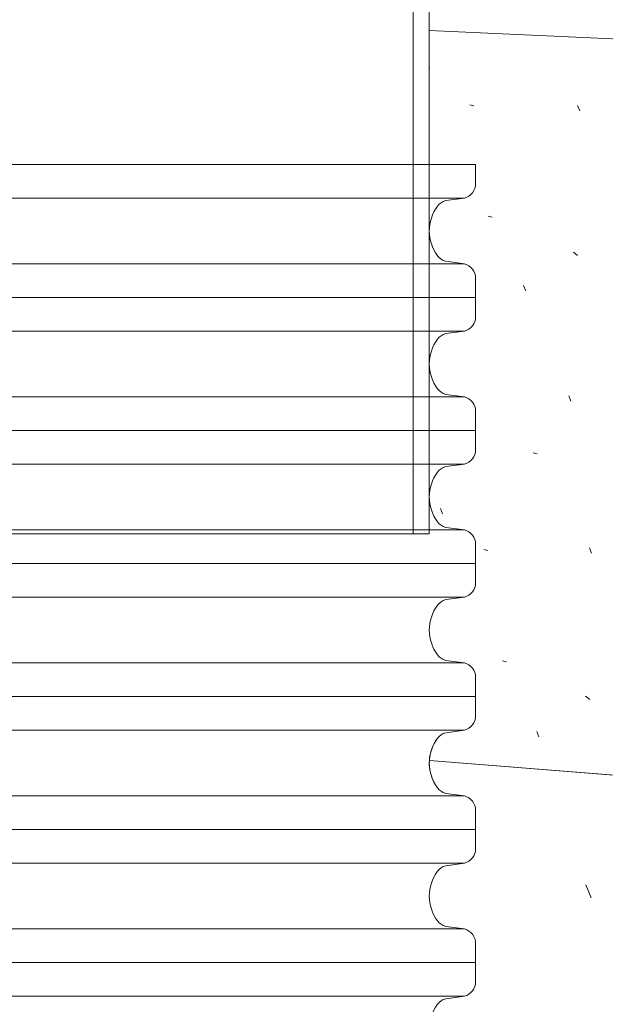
# Model space of a CAD drawing. Header units: metres. Extents: x 351055.4 to 351076.4, y -78447.2 to -78432.3.
# Tile 16 of 68: x 351060.748 to 351061.188, y -78442.954 to -78442.213. Entities that reach past the tile are written whole.
import ezdxf

# ---------------------------------------------------------------- set-up
doc = ezdxf.new("R2010")
doc.units = ezdxf.units.M
doc.header["$MEASUREMENT"] = 0
for name, color, linetype, lineweight in [('KOTY', 7, 'Continuous', 13), ('PIPE', 7, 'Continuous', 0), ('RAMECEK', 7, 'Continuous', 0), ('TOP', 7, 'Continuous', 0), ('ŠRAFY', 7, 'Continuous', 0)]:
    doc.layers.add(name, color=color, linetype=linetype, lineweight=lineweight)

msp = doc.modelspace()

# ---------------------------------------------------------------- hatches: boundary and pattern name
at = {"layer": 'ŠRAFY'}
h = msp.add_hatch(dxfattribs=at)
h.set_pattern_fill('CONCR3', color=256, scale=0.1, style=0, pattern_type=2)
h.set_pattern_definition([(348.49734, (351061.3816867, -78442.32040810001), (-0.8397989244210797, 0.1904373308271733), [0.0031135, -2.9088144]), (111.744265, (351061.3893192, -78442.2596832), (0.1810716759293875, -0.5057524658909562), [0.0042547, -2.903080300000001]), (111.744265, (351061.4616456, -78442.4272187), (0.1810716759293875, -0.5057524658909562), [0.004252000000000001, -2.9030831]), (111.744265, (351061.3984727, -78442.4195904), (0.1810716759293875, -0.5057524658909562), [0.004249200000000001, -2.9030858]), (320.997, (351061.5, -78442.40000000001), (-1.535991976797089, 1.211308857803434), [0.003908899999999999, -2.19358]), (111.744265, (351061.3240101, -78442.3390269), (0.1810716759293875, -0.5057524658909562), [0.004252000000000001, -2.9030831]), (111.744265, (351061.3395742, -78442.4534615), (0.1810716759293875, -0.5057524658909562), [0.004248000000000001, -2.903087]), (348.49734, (351061.2404407, -78442.3647097), (-0.8397989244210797, 0.1904373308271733), [0.003111, -2.9088169]), (348.49734, (351061.3847032, -78442.21905140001), (-0.8397989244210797, 0.1904373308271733), [0.0031152, -2.9088127]), (348.49734, (351061.2934207, -78442.3767482), (-0.8397989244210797, 0.1904373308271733), [0.003111, -2.9088169]), (348.49734, (351061.4349021, -78442.3713325), (-0.8397989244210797, 0.1904373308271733), [0.0031135, -2.9088144]), (348.49734, (351061.3644616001, -78442.38758600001), (-0.8397989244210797, 0.1904373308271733), [0.0031127, -2.9088152]), (348.49734, (351061.3722892, -78442.4772924), (-0.8397989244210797, 0.1904373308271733), [0.003111, -2.9088169]), (348.49734, (351061.4210541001, -78442.28764640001), (-0.8397989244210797, 0.1904373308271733), [0.0031152, -2.9088127])])
h.paths.add_polyline_path([(351061.0904193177, -78442.33650099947, -0.3394542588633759), (351061.0820028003, -78442.34746961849), (351061.0679359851, -78442.34936316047, 0.1690767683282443), (351061.0617601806, -78442.35355917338, 0.3308490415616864), (351061.0617601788, -78442.39080850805, 0.1690767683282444), (351061.0679359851, -78442.39500451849), (351061.0820028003, -78442.39689806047, -0.3394542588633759), (351061.0904193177, -78442.40786667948), (351061.0904193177, -78442.42221943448), (351061.0904193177, -78442.43650099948, -0.3394542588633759), (351061.0820028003, -78442.44746961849), (351061.0679359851, -78442.44936316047, 0.1690767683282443), (351061.0617601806, -78442.45355917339, 0.3308490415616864), (351061.0617601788, -78442.49080850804, 0.1690767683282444), (351061.0679359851, -78442.4950045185), (351061.0820028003, -78442.49689806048, -0.3394542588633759), (351061.0904193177, -78442.50786667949), (351061.0904193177, -78442.52221943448), (351061.0904193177, -78442.53650099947, -0.3394542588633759), (351061.0820028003, -78442.5474696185), (351061.0679359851, -78442.54936316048, 0.1690767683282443), (351061.0617601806, -78442.55355917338, 0.3308490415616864), (351061.0617601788, -78442.59080850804, 0.1690767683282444), (351061.0679359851, -78442.59500451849), (351061.0820028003, -78442.59689806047, -0.3394542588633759), (351061.0904193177, -78442.60786667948), (351061.0904193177, -78442.62221943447), (351061.0904193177, -78442.63650099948, -0.3394542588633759), (351061.0820028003, -78442.64746961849), (351061.0679359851, -78442.64936316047, 0.1690767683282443), (351061.0617601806, -78442.65355917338, 0.3308490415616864), (351061.0617601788, -78442.69080850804, 0.1690767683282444), (351061.0679359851, -78442.6950045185), (351061.0820028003, -78442.69689806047, -0.3394542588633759), (351061.0904193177, -78442.70786667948), (351061.0904193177, -78442.72221943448), (351061.0904193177, -78442.73650099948, -0.3394542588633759), (351061.0820028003, -78442.7474696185), (351061.0679359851, -78442.74936316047, 0.1690767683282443), (351061.0617601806, -78442.75355917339, 0.146429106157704), (351061.0556497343, -78442.77039101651), (351061.5904193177, -78442.81279824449), (351061.5904193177, -78442.24574772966), (351061.0553819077, -78442.22156403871), (351061.0553819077, -78442.32221943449), (351061.0904193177, -78442.32221943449)])
h = msp.add_hatch(dxfattribs=at)
h.set_pattern_fill('CONCRT', color=256, style=0, pattern_type=2)
h.set_pattern_definition([(110.008979, (351061.236243, -78442.73668), (0.3430216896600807, -1.064907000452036), [0.029552, -6.011616]), (7.820799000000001, (351061.226132, -78442.708911), (-3.212641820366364, -0.3967845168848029), [0.026968, -5.739024]), (243.007182, (351061.252849, -78442.705242), (-0.3699026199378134, -1.073867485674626), [0.035554, -1.574668]), (126.6658, (351061.420344, -78442.70759600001), (1.75095041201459, -2.472835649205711), [0.061489, -3.460147]), (357.991377, (351061.383626, -78442.658274), (-6.768306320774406, 0.2713381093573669), [0.054486, -7.431344]), (248.905856, (351061.438079, -78442.66018400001), (-1.840554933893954, -4.656412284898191), [0.04956099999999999, -6.092281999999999]), (107.85449, (351061.055643, -78442.71461), (-0.008960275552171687, -0.7129249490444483), [0.06149099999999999, -1.057299]), (339.50154, (351061.03679, -78442.65608), (-1.064907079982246, 0.3430218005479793), [0.055489, -4.86786]), (230.066156, (351061.088765, -78442.675512), (-0.36094276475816, -0.3609427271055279), [0.050181, -5.586791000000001]), (348.127005, (351061.279434, -78442.54658), (-4.620571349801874, 1.011144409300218), [0.007686, -6.530596]), (111.275393, (351061.298273, -78442.396634), (1.038025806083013, -2.481796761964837), [0.010496, -3.795604]), (111.275393, (351061.476852, -78442.810307), (1.038025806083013, -2.481796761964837), [0.010496, -3.795604]), (111.275393, (351061.320878, -78442.791471), (1.038025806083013, -2.481796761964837), [0.010496, -3.795604]), (321.50023, (351061.518952, -78442.63125), (0.3519821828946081, -0.3519822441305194), [0.009646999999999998, -4.499340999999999]), (111.275393, (351061.137021, -78442.592545), (1.038025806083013, -2.481796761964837), [0.010496, -3.795604]), (111.275393, (351061.175451, -78442.875109), (1.038025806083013, -2.481796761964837), [0.010496, -3.795604]), (110.008979, (351061.256078, -78442.95271900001), (0.3430216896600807, -1.064907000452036), [0.029552, -6.011616]), (7.820799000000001, (351061.245966, -78442.924951), (-3.212641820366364, -0.3967845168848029), [0.026968, -5.739024]), (243.007182, (351061.272683, -78442.92128099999), (-0.3699026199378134, -1.073867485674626), [0.035554, -1.574668]), (110.008979, (351061.378145, -78442.487053), (0.3430216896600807, -1.064907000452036), [0.029552, -6.011616]), (7.820799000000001, (351061.368033, -78442.459285), (-3.212641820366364, -0.3967845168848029), [0.026968, -5.739024]), (243.007182, (351061.39475, -78442.455615), (-0.3699026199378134, -1.073867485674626), [0.035554, -1.574668]), (348.127005, (351060.930669, -78442.655961), (-4.620571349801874, 1.011144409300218), [0.007686, -6.530596]), (348.127005, (351061.286879, -78442.296315), (-4.620571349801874, 1.011144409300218), [0.007686, -6.530596])])
h.paths.add_polyline_path([(351061.0556497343, -78442.77039101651, 0.1758983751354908), (351061.0617601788, -78442.79080850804, 0.1690767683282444), (351061.0679359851, -78442.79500451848), (351061.0820028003, -78442.79689806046, -0.3394542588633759), (351061.0904193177, -78442.80786667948), (351061.0904193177, -78442.82221943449), (351061.0904193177, -78442.83650099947, -0.3394542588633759), (351061.0820028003, -78442.84746961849), (351061.0679359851, -78442.84936316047, 0.1690767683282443), (351061.0617601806, -78442.85355917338, 0.3308490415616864), (351061.0617601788, -78442.89080850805, 0.1690767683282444), (351061.0679359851, -78442.89500451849), (351061.0820028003, -78442.89689806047, -0.3394542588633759), (351061.0904193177, -78442.90786667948), (351061.0904193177, -78442.92221943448), (351061.0904193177, -78442.93650099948, -0.3394542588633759), (351061.0820028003, -78442.94746961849), (351061.0679359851, -78442.94936316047, 0.1690767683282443), (351061.0617601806, -78442.95355917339, 0.3308490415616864), (351061.0617601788, -78442.99080850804, 0.1690767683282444), (351061.0679359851, -78442.9950045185), (351061.0820028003, -78442.99689806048, -0.3394542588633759), (351061.0904193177, -78443.00786667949), (351061.0904193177, -78443.02221943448), (351061.0904193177, -78443.03650099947, -0.3394542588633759), (351061.0820028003, -78443.0474696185), (351061.0679359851, -78443.04936316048, 0.1690767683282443), (351061.0617601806, -78443.05355917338, 0.1690621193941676), (351061.0556131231, -78443.07314824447), (351061.0904193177, -78443.07314824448), (351061.5904193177, -78443.11279824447), (351061.5904193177, -78442.81279824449)])

# ---------------------------------------------------------------- linework, layer by layer
at = {"layer": 'KOTY', "linetype": 'Continuous'}
msp.add_line((351061.5904193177, -78442.81279824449), (351061.0556497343, -78442.77039101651), dxfattribs=at)
at = {"layer": 'PIPE', "ltscale": 0.001}
for p, q in [((351060.4204420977, -78442.32221943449), (351061.0904193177, -78442.32221943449)), ((351061.0904193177, -78442.32221943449), (351061.0904193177, -78442.33650099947)), ((351060.4288586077, -78442.34746961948), (351061.0820028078, -78442.34746961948)), ((351061.0820027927, -78442.34746962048), (351061.0679359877, -78442.34936315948)), ((351061.0820028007, -78442.39689806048), (351061.0679359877, -78442.39500451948)), ((351060.4288586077, -78442.39689805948), (351061.0820028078, -78442.39689805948)), ((351061.0904193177, -78442.42214824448), (351061.0904193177, -78442.40786667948)), ((351060.4204420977, -78442.42214824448), (351061.0904193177, -78442.42214824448)), ((351060.4204420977, -78442.42221943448), (351061.0904193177, -78442.42221943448)), ((351061.0904193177, -78442.42221943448), (351061.0904193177, -78442.43650099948)), ((351060.4288586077, -78442.44746961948), (351061.0820028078, -78442.44746961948)), ((351061.0820027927, -78442.44746962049), (351061.0679359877, -78442.44936315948)), ((351060.4288586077, -78442.49689805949), (351061.0820028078, -78442.49689805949)), ((351061.0820028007, -78442.49689806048), (351061.0679359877, -78442.49500451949)), ((351061.0904193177, -78442.52214824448), (351061.0904193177, -78442.50786667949)), ((351060.4204420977, -78442.52214824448), (351061.0904193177, -78442.52214824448)), ((351060.4204420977, -78442.52221943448), (351061.0904193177, -78442.52221943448)), ((351061.0904193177, -78442.52221943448), (351061.0904193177, -78442.53650099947)), ((351060.4288586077, -78442.54746961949), (351061.0820028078, -78442.54746961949)), ((351061.0820027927, -78442.54746962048), (351061.0679359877, -78442.54936315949)), ((351060.4288586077, -78442.59689805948), (351061.0820028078, -78442.59689805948)), ((351061.0820028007, -78442.59689806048), (351061.0679359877, -78442.59500451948)), ((351061.0904193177, -78442.62214824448), (351061.0904193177, -78442.60786667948)), ((351060.4204420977, -78442.62214824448), (351061.0904193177, -78442.62214824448)), ((351060.4204420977, -78442.62221943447), (351061.0904193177, -78442.62221943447)), ((351061.0904193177, -78442.62221943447), (351061.0904193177, -78442.63650099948)), ((351060.4288586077, -78442.64746961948), (351061.0820028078, -78442.64746961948)), ((351061.0820027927, -78442.64746962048), (351061.0679359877, -78442.64936315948)), ((351060.4288586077, -78442.69689805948), (351061.0820028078, -78442.69689805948)), ((351061.0820028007, -78442.69689806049), (351061.0679359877, -78442.69500451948)), ((351061.0904193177, -78442.72214824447), (351061.0904193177, -78442.70786667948)), ((351060.4204420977, -78442.72214824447), (351061.0904193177, -78442.72214824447)), ((351060.4204420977, -78442.72221943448), (351061.0904193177, -78442.72221943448)), ((351061.0904193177, -78442.72221943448), (351061.0904193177, -78442.73650099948)), ((351060.4288586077, -78442.74746961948), (351061.0820028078, -78442.74746961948)), ((351061.0820027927, -78442.74746962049), (351061.0679359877, -78442.74936315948)), ((351060.4288586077, -78442.79689805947), (351061.0820028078, -78442.79689805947)), ((351061.0820028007, -78442.79689806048), (351061.0679359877, -78442.79500451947)), ((351061.0904193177, -78442.82214824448), (351061.0904193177, -78442.80786667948)), ((351060.4204420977, -78442.82214824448), (351061.0904193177, -78442.82214824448)), ((351060.4204420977, -78442.82221943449), (351061.0904193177, -78442.82221943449)), ((351061.0904193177, -78442.82221943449), (351061.0904193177, -78442.83650099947)), ((351060.4288586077, -78442.84746961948), (351061.0820028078, -78442.84746961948)), ((351061.0820027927, -78442.84746962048), (351061.0679359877, -78442.84936315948)), ((351060.4288586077, -78442.89689805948), (351061.0820028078, -78442.89689805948)), ((351061.0820028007, -78442.89689806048), (351061.0679359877, -78442.89500451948)), ((351061.0904193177, -78442.92214824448), (351061.0904193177, -78442.90786667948)), ((351060.4204420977, -78442.92214824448), (351061.0904193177, -78442.92214824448)), ((351060.4204420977, -78442.92221943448), (351061.0904193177, -78442.92221943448)), ((351061.0904193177, -78442.92221943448), (351061.0904193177, -78442.93650099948)), ((351060.4288586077, -78442.94746961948), (351061.0820028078, -78442.94746961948)), ((351061.0820027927, -78442.94746962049), (351061.0679359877, -78442.94936315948))]:
    msp.add_line(p, q, dxfattribs=at)
for centre, radius, start, end in [((351061.0790637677, -78442.33650099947), 0.01135555, 285, 0), ((351061.0708750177, -78442.36033177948), 0.01135555, 105, 143.386504), ((351061.0868259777, -78442.37218383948), 0.03122775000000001, 143.386504, 216.613496), ((351061.0868259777, -78442.37218383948), 0.03122775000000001, 143.386504, 216.613496), ((351061.0708750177, -78442.38403589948), 0.01135555, 216.613496, 255), ((351061.0790637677, -78442.40786667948), 0.01135555, 0, 75.00000000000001), ((351061.0790637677, -78442.43650099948), 0.01135555, 285, 0), ((351061.0868259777, -78442.47218383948), 0.03122775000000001, 143.386504, 216.613496), ((351061.0868259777, -78442.47218383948), 0.03122775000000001, 143.386504, 216.613496), ((351061.0708750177, -78442.46033177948), 0.01135555, 105, 143.386504), ((351061.0708750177, -78442.48403589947), 0.01135555, 216.613496, 255), ((351061.0790637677, -78442.50786667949), 0.01135555, 0, 75.00000000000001), ((351061.0790637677, -78442.53650099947), 0.01135555, 285, 0), ((351061.0708750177, -78442.56033177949), 0.01135555, 105, 143.386504), ((351061.0868259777, -78442.57218383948), 0.03122775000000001, 143.386504, 216.613496), ((351061.0868259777, -78442.57218383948), 0.03122775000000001, 143.386504, 216.613496), ((351061.0708750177, -78442.58403589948), 0.01135555, 216.613496, 255), ((351061.0790637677, -78442.60786667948), 0.01135555, 0, 75.00000000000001), ((351061.0790637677, -78442.63650099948), 0.01135555, 285, 0), ((351061.0868259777, -78442.67218383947), 0.03122775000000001, 143.386504, 216.613496), ((351061.0868259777, -78442.67218383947), 0.03122775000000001, 143.386504, 216.613496), ((351061.0708750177, -78442.66033177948), 0.01135555, 105, 143.386504), ((351061.0708750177, -78442.68403589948), 0.01135555, 216.613496, 255), ((351061.0790637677, -78442.70786667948), 0.01135555, 0, 75.00000000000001), ((351061.0790637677, -78442.73650099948), 0.01135555, 285, 0), ((351061.0708750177, -78442.76033177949), 0.01135555, 105, 143.386504), ((351061.0868259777, -78442.77218383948), 0.03122775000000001, 143.386504, 216.613496), ((351061.0868259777, -78442.77218383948), 0.03122775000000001, 143.386504, 216.613496), ((351061.0708750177, -78442.78403589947), 0.01135555, 216.613496, 255), ((351061.0790637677, -78442.80786667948), 0.01135555, 0, 75.00000000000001), ((351061.0790637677, -78442.83650099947), 0.01135555, 285, 0), ((351061.0868259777, -78442.87218383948), 0.03122775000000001, 143.386504, 216.613496), ((351061.0868259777, -78442.87218383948), 0.03122775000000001, 143.386504, 216.613496), ((351061.0708750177, -78442.86033177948), 0.01135555, 105, 143.386504), ((351061.0708750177, -78442.88403589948), 0.01135555, 216.613496, 255), ((351061.0790637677, -78442.90786667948), 0.01135555, 0, 75.00000000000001), ((351061.0790637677, -78442.93650099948), 0.01135555, 285, 0), ((351061.0708750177, -78442.96033177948), 0.01135555, 105, 143.386504)]:
    msp.add_arc(centre, radius, start, end, dxfattribs=at)
at = {"layer": 'RAMECEK', "lineweight": 13}
msp.add_line((351061.0553819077, -78442.22156403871), (351062.2554307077, -78442.27580624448), dxfattribs=at)
at = {"layer": 'TOP', "ltscale": 0.001}
for p, q in [((351061.0433867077, -78442.18794824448), (351061.0433867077, -78442.59978344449)), ((351061.0553819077, -78442.19994344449), (351061.0553819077, -78442.59978344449)), ((351060.4576211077, -78442.59978344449), (351060.7565015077, -78442.59978344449)), ((351061.0553819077, -78442.59978344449), (351060.7565015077, -78442.59978344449)), ((351061.0553819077, -78442.59978344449), (351060.7565015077, -78442.59978344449)), ((351061.0311748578, -78442.59978344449), (351061.0435953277, -78442.59978344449))]:
    msp.add_line(p, q, dxfattribs=at)
at = {"layer": 'ŠRAFY', "flags": 128}
for points in [[(351061.5904193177, -78442.24574772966), (351061.0553819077, -78442.22156403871), (351061.0553819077, -78442.32221943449), (351061.0904193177, -78442.32221943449), (351061.0904193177, -78442.33650099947, -0.3394542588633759), (351061.0820028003, -78442.34746961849), (351061.0679359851, -78442.34936316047, 0.1690767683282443), (351061.0617601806, -78442.35355917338, 0.3308490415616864), (351061.0617601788, -78442.39080850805, 0.1690767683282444), (351061.0679359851, -78442.39500451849), (351061.0820028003, -78442.39689806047, -0.3394542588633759), (351061.0904193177, -78442.40786667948), (351061.0904193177, -78442.42221943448), (351061.0904193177, -78442.43650099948, -0.3394542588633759), (351061.0820028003, -78442.44746961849), (351061.0679359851, -78442.44936316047, 0.1690767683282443), (351061.0617601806, -78442.45355917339, 0.3308490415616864), (351061.0617601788, -78442.49080850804, 0.1690767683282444), (351061.0679359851, -78442.4950045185), (351061.0820028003, -78442.49689806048, -0.3394542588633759), (351061.0904193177, -78442.50786667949), (351061.0904193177, -78442.52221943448), (351061.0904193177, -78442.53650099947, -0.3394542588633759), (351061.0820028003, -78442.5474696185), (351061.0679359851, -78442.54936316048, 0.1690767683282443), (351061.0617601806, -78442.55355917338, 0.3308490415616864), (351061.0617601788, -78442.59080850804, 0.1690767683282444), (351061.0679359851, -78442.59500451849), (351061.0820028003, -78442.59689806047, -0.3394542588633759), (351061.0904193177, -78442.60786667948), (351061.0904193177, -78442.62221943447), (351061.0904193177, -78442.63650099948, -0.3394542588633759), (351061.0820028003, -78442.64746961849), (351061.0679359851, -78442.64936316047, 0.1690767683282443), (351061.0617601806, -78442.65355917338, 0.3308490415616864), (351061.0617601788, -78442.69080850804, 0.1690767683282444), (351061.0679359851, -78442.6950045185), (351061.0820028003, -78442.69689806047, -0.3394542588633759), (351061.0904193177, -78442.70786667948), (351061.0904193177, -78442.72221943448), (351061.0904193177, -78442.73650099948, -0.3394542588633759), (351061.0820028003, -78442.7474696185), (351061.0679359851, -78442.74936316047, 0.1690767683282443), (351061.0617601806, -78442.75355917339, 0.146429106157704), (351061.0556497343, -78442.77039101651), (351061.5904193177, -78442.81279824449)], [(351061.5904193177, -78443.11279824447), (351061.5904193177, -78442.81279824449), (351061.0556497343, -78442.77039101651, 0.1758983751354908), (351061.0617601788, -78442.79080850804, 0.1690767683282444), (351061.0679359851, -78442.79500451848), (351061.0820028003, -78442.79689806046, -0.3394542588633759), (351061.0904193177, -78442.80786667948), (351061.0904193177, -78442.82221943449), (351061.0904193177, -78442.83650099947, -0.3394542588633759), (351061.0820028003, -78442.84746961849), (351061.0679359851, -78442.84936316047, 0.1690767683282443), (351061.0617601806, -78442.85355917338, 0.3308490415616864), (351061.0617601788, -78442.89080850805, 0.1690767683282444), (351061.0679359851, -78442.89500451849), (351061.0820028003, -78442.89689806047, -0.3394542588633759), (351061.0904193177, -78442.90786667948), (351061.0904193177, -78442.92221943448), (351061.0904193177, -78442.93650099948, -0.3394542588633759), (351061.0820028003, -78442.94746961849), (351061.0679359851, -78442.94936316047, 0.1690767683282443), (351061.0617601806, -78442.95355917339, 0.3308490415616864), (351061.0617601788, -78442.99080850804, 0.1690767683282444)]]:
    msp.add_lwpolyline(points, format="xyb", dxfattribs=at)

doc.saveas('drawing.dxf')
